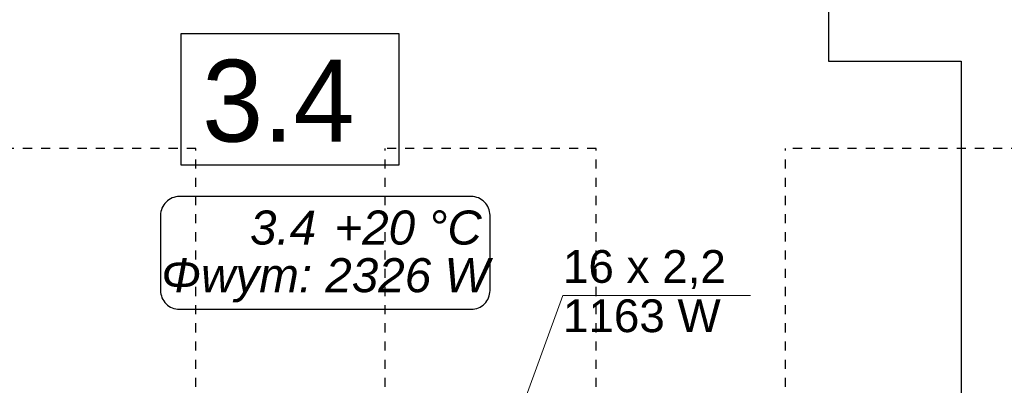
# Model space of a CAD drawing. Header units: millimetres. Extents: x 45180 to 119519, y 31297 to 302414.
# Tile 63 of 97: x 62897 to 68306, y 244629 to 246639. Entities that reach past the tile are written whole.
import ezdxf
from ezdxf.lldxf.tags import DXFTag

# ---------------------------------------------------------------- set-up
doc = ezdxf.new("R2010")
doc.units = ezdxf.units.MM
doc.header["$MEASUREMENT"] = 0
doc.linetypes.add('Hidden Line', pattern=[100, 50, -50])
for name, color, linetype in [('#podkład', 252, 'Continuous'), ('IS_Opisy_działek_Therm', 7, 'SOLID'), ('IS_Text_Konstrukcji', 7, 'Continuous')]:
    doc.layers.add(name, color=color, linetype=linetype)
doc.styles.add('GENERATED_STYLE_4', font='txt')
doc.styles.get("Standard").update_dxf_attribs({"font": 'arial.ttf', "bigfont": 'BIGFONT.SHX'})
tags = doc.linetypes.add('SOLID', pattern=[10, 10, 0]).pattern_tags.tags
tags[6:7] = [DXFTag(74, 4), DXFTag(75, 0), DXFTag(340, '0'), DXFTag(46, 0.0), DXFTag(50, 0.0), DXFTag(44, 0.0), DXFTag(45, 0.0)]
tags[4:5] = [DXFTag(74, 4), DXFTag(75, 0), DXFTag(340, '0'), DXFTag(46, 0.0), DXFTag(50, 0.0), DXFTag(44, 0.0), DXFTag(45, 0.0)]

msp = doc.modelspace()

# ---------------------------------------------------------------- linework, layer by layer
at = {"layer": '#podkład', "linetype": 'Continuous'}
for p, q in [((67340, 248140), (67340, 246410)), ((64981.5, 246561.1), (63781.5, 246561.1)), ((63781.5, 246561.1), (63781.5, 245841.1)), ((64981.5, 245841.1), (64981.5, 246561.1)), ((67340, 246410), (68070, 246410)), ((68070, 246410), (68070, 243695)), ((63781.5, 245841.1), (64981.5, 245841.1))]:
    msp.add_line(p, q, dxfattribs=at)
at = {"layer": '#podkład', "linetype": 'Hidden Line'}
for p, q in [((63865, 245930), (62375.3, 245930)), ((63865, 243720), (63865, 245930)), ((64905, 243720), (64905, 245930)), ((66065, 245930), (64905, 245930)), ((66065, 243720), (66065, 245930)), ((67105, 243720), (67105, 245930)), ((68895, 245930), (67105, 245930))]:
    msp.add_line(p, q, dxfattribs=at)
at = {"layer": 'IS_Opisy_działek_Therm', "lineweight": 5, "ltscale": 10}
for p, q in [((65227.3, 243331.7), (65881.8, 245122.9)), ((65881.8, 245122.9), (66911.8, 245122.9))]:
    msp.add_line(p, q, dxfattribs=at)
at = {"layer": 'IS_Text_Konstrukcji', "linetype": 'SOLID', "ltscale": 10}
msp.add_lwpolyline([(63774.2, 245046.8), (65377.6, 245046.8, 0.414214), (65480.9, 245150.1), (65480.9, 245563.5, 0.414214), (65377.6, 245666.8), (63774.2, 245666.8, 0.414214), (63670.9, 245563.5), (63670.9, 245150.1, 0.414214), (63774.2, 245046.8)], format="xyb", dxfattribs=at)

# ---------------------------------------------------------------- texts
at = {"layer": '#podkład', "linetype": 'Continuous', "style": 'GENERATED_STYLE_4'}
msp.add_text('3.4', height=450, dxfattribs=at).set_placement((63899.4, 245968.5))
at = {"layer": 'IS_Opisy_działek_Therm', "ltscale": 10, "char_height": 180}
for s, insert, attachment_point in [('\\fArial|b0|i0;16 x 2,2', (65881.8, 245158.9), 7), ('\\fArial|b0|i0;1163 W', (65881.8, 245101.3), 1)]:
    msp.add_mtext(s, dxfattribs=dict(at, insert=insert, attachment_point=attachment_point))
at = {"layer": 'IS_Text_Konstrukcji', "linetype": 'SOLID', "ltscale": 10, "char_height": 187.2}
for s, insert, attachment_point in [('\\fArial|b0|i1;+20 °C', (64625.9, 245400), 7), ('\\fArial|b0|i1;3.4', (64525.9, 245400), 9), ('\\fArial|b0|i1;Φwym: 2326 W', (64575.9, 245328), 2)]:
    msp.add_mtext(s, dxfattribs=dict(at, insert=insert, attachment_point=attachment_point))

doc.saveas('drawing.dxf')
